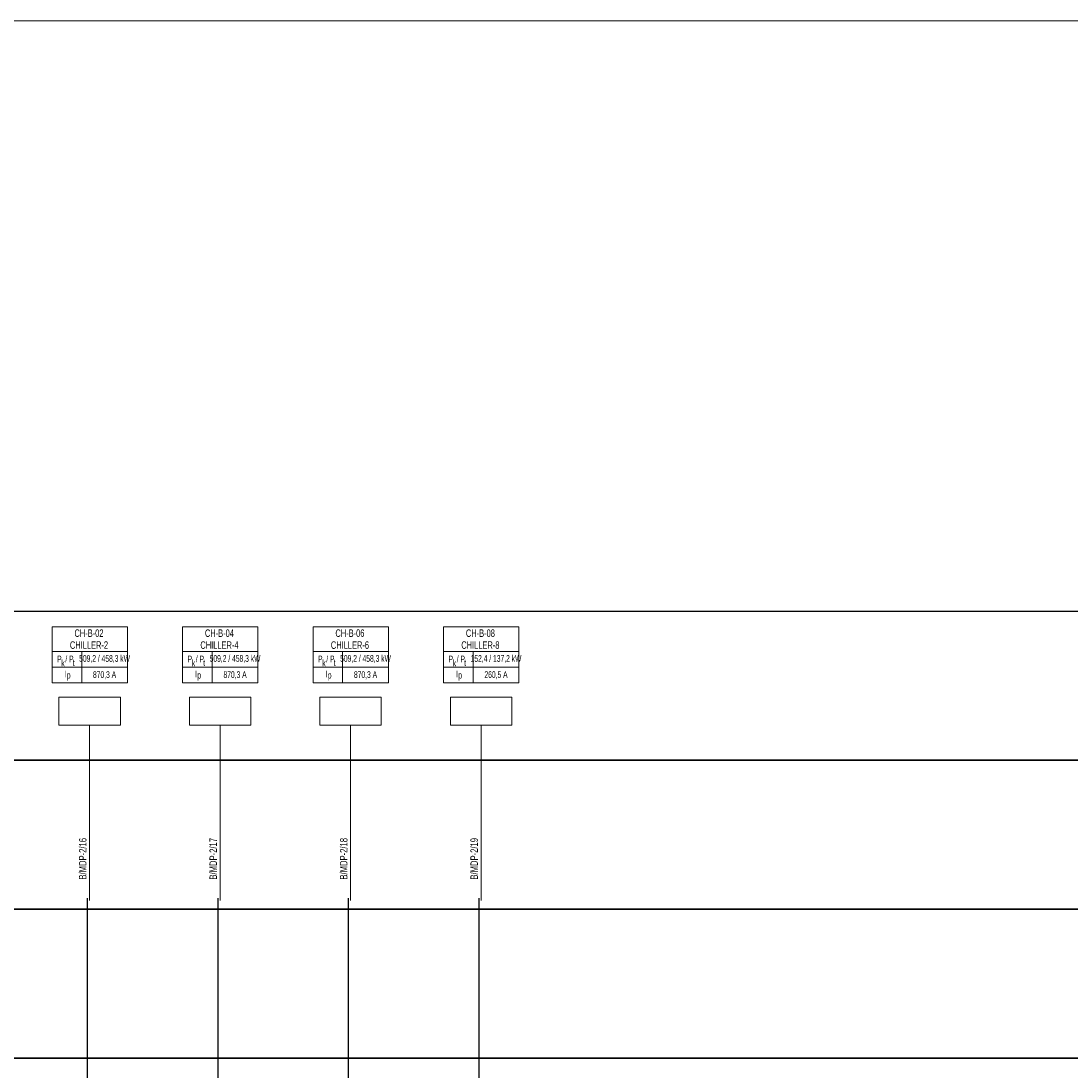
# Model space of a CAD drawing. Header units: millimetres. Extents: x -249865 to 125158, y -30755 to 173378.
# Tile 21 of 34: x -62040 to -33874, y 145233 to 173378. Entities that reach past the tile are written whole.
import ezdxf
from ezdxf.enums import TextEntityAlignment as Align

# ---------------------------------------------------------------- set-up
doc = ezdxf.new("R2010")
doc.units = ezdxf.units.MM
for name, color, linetype, lineweight in [('A-XREF-MIMARI-2$0$M_NOTE', 8, 'Continuous', 5), ('E-TP-CIZIM', 3, 'Continuous', 13), ('E-TP-CIZIM-TEXT', 150, 'Continuous', 13), ('E-YAZI', 7, 'Continuous', 9)]:
    doc.layers.add(name, color=color, linetype=linetype, lineweight=lineweight)
doc.styles.add('EM-TP-ANTET-TT1', font='swisscl.ttf', dxfattribs={"width": 0.8})
doc.styles.add('EM-TP-YAZI-SHX', font='swisscl.ttf', dxfattribs={"width": 0.6})

# ---------------------------------------------------------------- blocks, each defined once
blk = doc.blocks.new('VG-PN-AP-YUK-EKP')
at = {"layer": 'E-TP-CIZIM', "linetype": 'Continuous'}
blk.add_line((0, 470), (0, 0), dxfattribs=at)
at = {"layer": 'E-TP-CIZIM', "color": 3}
blk.add_lwpolyline([(-82.4, 545), (82.4, 545), (82.4, 470), (-82.4, 470), (-82.4, 545)], dxfattribs=at)
at = {"style": 'EM-TP-YAZI-SHX', "width": 0.6, "flags": 9}
blk.add_attdef('GEN', text='', height=15, dxfattribs=at).set_placement((52.9, -67.2), align=Align.MIDDLE)
blk = doc.blocks.new('VG-PN-AP-YUK-BILGI')
at = {"layer": 'E-YAZI', "ltscale": 500}
for p, q in [((-100.8, 667.5), (101.5, 667.5)), ((-21.3, 666.6), (-21.3, 583.4)), ((-100.8, 625.5), (101.5, 625.5)), ((-100.8, 583.4), (101.5, 583.4))]:
    blk.add_line(p, q, dxfattribs=at)
blk.add_lwpolyline([(-100.8, 583.4), (-100.8, 733.8), (101.5, 733.8), (101.5, 583.4)], dxfattribs=at)
at = {"layer": 'E-TP-CIZIM-TEXT', "style": 'EM-TP-ANTET-TT1', "width": 0.8}
for s, p in [('P  / P ', (-62.7, 638.5)), ('k', (-71.3, 627.6)), ('t', (-42.7, 628.6)), ('I', (-64.8, 598.3)), ('p', (-56.2, 595.3))]:
    blk.add_text(s, height=18, dxfattribs=at).set_placement(p, align=Align.CENTER)
at = {"layer": 'E-TP-CIZIM-TEXT', "style": 'EM-TP-ANTET-TT1', "width": 0.8, "flags": 12}
for tag, height, p in [('YUK-ADI', 20, (-1.8, 717)), ('YUK-ADI1', 20, (-1.8, 685)), ('GUC', 18, (40.1, 647.9)), ('AKIM', 18, (40.1, 604.2))]:
    blk.add_attdef(tag, text='', height=height, dxfattribs=at).set_placement(p, align=Align.MIDDLE)
at = {"layer": 'E-TP-CIZIM-TEXT', "ltscale": 500, "style": 'EM-TP-YAZI-SHX', "flags": 12}
for tag, p in [('LINYENOT-1', (-8.5, 55.8)), ('LINYENOT-2', (31.5, 55.8))]:
    blk.add_attdef(tag, p, '', height=20, rotation=90, dxfattribs=at)
at = {"layer": 'E-TP-CIZIM-TEXT', "ltscale": 500, "style": 'EM-TP-YAZI-SHX', "width": 0.8, "flags": 9}
blk.add_attdef('GEN', text='', height=20, dxfattribs=at).set_placement((28.4, -26.8), align=Align.MIDDLE)

msp = doc.modelspace()

# ---------------------------------------------------------------- linework, layer by layer
for p, q in [((-60253, 121847), (-60253, 149847)), ((-56753, 121847), (-56753, 149847)), ((-53253, 121847), (-53253, 149847)), ((-49753, 121847), (-49753, 149847))]:
    msp.add_line(p, q)
at = {"color": 7}
for points in [[(-114353, 157547), (-5673, 157547), (-5673, 153547), (-114353, 153547)], [(-114353, 153547), (-5673, 153547), (-5673, 149547), (-114353, 149547)], [(-114353, 153547), (-5673, 153547), (-5673, 149547), (-114353, 149547)], [(-114353, 149547), (-5673, 149547), (-5673, 145547), (-114353, 145547)], [(-114353, 145547), (-5673, 145547), (-5673, 141547), (-114353, 141547)]]:
    msp.add_lwpolyline(points, close=True, dxfattribs=at)
at = {"layer": 'A-XREF-MIMARI-2$0$M_NOTE', "color": 7}
msp.add_lwpolyline([(-249865, 89278), (120135, 89278), (120135, 173378), (-249865, 173378)], close=True, dxfattribs=at)

# ---------------------------------------------------------------- block references
ref = msp.add_blockref('VG-PN-AP-YUK-BILGI', (-60199, 149784), dxfattribs=dict(xscale=10.00000000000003, yscale=10.00000000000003, zscale=10.00000000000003))
ref.add_attrib('LINYENOT-1', 'B/MDP-2/16', (-60284, 150342), dxfattribs={"layer": 'E-TP-CIZIM-TEXT', "ltscale": 500, "height": 200, "rotation": 90, "style": 'EM-TP-YAZI-SHX', "flags": 12})
ref.add_attrib('YUK-ADI', 'CH-B-02', dxfattribs={"layer": 'E-TP-CIZIM-TEXT', "height": 200, "style": 'EM-TP-ANTET-TT1', "width": 0.8, "flags": 12}).set_placement((-60217, 156954), align=Align.MIDDLE)
ref.add_attrib('YUK-ADI1', 'CHILLER-2', dxfattribs={"layer": 'E-TP-CIZIM-TEXT', "height": 200, "style": 'EM-TP-ANTET-TT1', "width": 0.8, "flags": 12}).set_placement((-60217, 156634), align=Align.MIDDLE)
ref.add_attrib('GUC', '509,2 / 458,3 kW', dxfattribs={"layer": 'E-TP-CIZIM-TEXT', "height": 180, "style": 'EM-TP-ANTET-TT1', "width": 0.8, "flags": 12}).set_placement((-59798, 156263), align=Align.MIDDLE)
ref.add_attrib('AKIM', '870,3 A', dxfattribs={"layer": 'E-TP-CIZIM-TEXT', "height": 180, "style": 'EM-TP-ANTET-TT1', "width": 0.8, "flags": 12}).set_placement((-59798, 155826), align=Align.MIDDLE)
ref = msp.add_blockref('VG-PN-AP-YUK-BILGI', (-56699, 149784), dxfattribs=dict(xscale=10.00000000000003, yscale=10.00000000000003, zscale=10.00000000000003))
ref.add_attrib('LINYENOT-1', 'B/MDP-2/17', (-56784, 150342), dxfattribs={"layer": 'E-TP-CIZIM-TEXT', "ltscale": 500, "height": 200, "rotation": 90, "style": 'EM-TP-YAZI-SHX', "flags": 12})
ref.add_attrib('YUK-ADI', 'CH-B-04', dxfattribs={"layer": 'E-TP-CIZIM-TEXT', "height": 200, "style": 'EM-TP-ANTET-TT1', "width": 0.8, "flags": 12}).set_placement((-56717, 156954), align=Align.MIDDLE)
ref.add_attrib('YUK-ADI1', 'CHILLER-4', dxfattribs={"layer": 'E-TP-CIZIM-TEXT', "height": 200, "style": 'EM-TP-ANTET-TT1', "width": 0.8, "flags": 12}).set_placement((-56717, 156634), align=Align.MIDDLE)
ref.add_attrib('GUC', '509,2 / 458,3 kW', dxfattribs={"layer": 'E-TP-CIZIM-TEXT', "height": 180, "style": 'EM-TP-ANTET-TT1', "width": 0.8, "flags": 12}).set_placement((-56298, 156263), align=Align.MIDDLE)
ref.add_attrib('AKIM', '870,3 A', dxfattribs={"layer": 'E-TP-CIZIM-TEXT', "height": 180, "style": 'EM-TP-ANTET-TT1', "width": 0.8, "flags": 12}).set_placement((-56298, 155826), align=Align.MIDDLE)
ref = msp.add_blockref('VG-PN-AP-YUK-BILGI', (-53199, 149784), dxfattribs=dict(xscale=10.00000000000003, yscale=10.00000000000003, zscale=10.00000000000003))
ref.add_attrib('LINYENOT-1', 'B/MDP-2/18', (-53284, 150342), dxfattribs={"layer": 'E-TP-CIZIM-TEXT', "ltscale": 500, "height": 200, "rotation": 90, "style": 'EM-TP-YAZI-SHX', "flags": 12})
ref.add_attrib('YUK-ADI', 'CH-B-06', dxfattribs={"layer": 'E-TP-CIZIM-TEXT', "height": 200, "style": 'EM-TP-ANTET-TT1', "width": 0.8, "flags": 12}).set_placement((-53217, 156954), align=Align.MIDDLE)
ref.add_attrib('YUK-ADI1', 'CHILLER-6', dxfattribs={"layer": 'E-TP-CIZIM-TEXT', "height": 200, "style": 'EM-TP-ANTET-TT1', "width": 0.8, "flags": 12}).set_placement((-53217, 156634), align=Align.MIDDLE)
ref.add_attrib('GUC', '509,2 / 458,3 kW', dxfattribs={"layer": 'E-TP-CIZIM-TEXT', "height": 180, "style": 'EM-TP-ANTET-TT1', "width": 0.8, "flags": 12}).set_placement((-52798, 156263), align=Align.MIDDLE)
ref.add_attrib('AKIM', '870,3 A', dxfattribs={"layer": 'E-TP-CIZIM-TEXT', "height": 180, "style": 'EM-TP-ANTET-TT1', "width": 0.8, "flags": 12}).set_placement((-52798, 155826), align=Align.MIDDLE)
ref = msp.add_blockref('VG-PN-AP-YUK-BILGI', (-49699, 149784), dxfattribs=dict(xscale=10.00000000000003, yscale=10.00000000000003, zscale=10.00000000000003))
ref.add_attrib('LINYENOT-1', 'B/MDP-2/19', (-49784, 150342), dxfattribs={"layer": 'E-TP-CIZIM-TEXT', "ltscale": 500, "height": 200, "rotation": 90, "style": 'EM-TP-YAZI-SHX', "flags": 12})
ref.add_attrib('YUK-ADI', 'CH-B-08', dxfattribs={"layer": 'E-TP-CIZIM-TEXT', "height": 200, "style": 'EM-TP-ANTET-TT1', "width": 0.8, "flags": 12}).set_placement((-49717, 156954), align=Align.MIDDLE)
ref.add_attrib('YUK-ADI1', 'CHILLER-8', dxfattribs={"layer": 'E-TP-CIZIM-TEXT', "height": 200, "style": 'EM-TP-ANTET-TT1', "width": 0.8, "flags": 12}).set_placement((-49717, 156634), align=Align.MIDDLE)
ref.add_attrib('GUC', '152,4 / 137,2 kW', dxfattribs={"layer": 'E-TP-CIZIM-TEXT', "height": 180, "style": 'EM-TP-ANTET-TT1', "width": 0.8, "flags": 12}).set_placement((-49298, 156263), align=Align.MIDDLE)
ref.add_attrib('AKIM', '260,5 A', dxfattribs={"layer": 'E-TP-CIZIM-TEXT', "height": 180, "style": 'EM-TP-ANTET-TT1', "width": 0.8, "flags": 12}).set_placement((-49298, 155826), align=Align.MIDDLE)
at = {"xscale": 10.00000000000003, "yscale": 10.00000000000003, "zscale": 10.00000000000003}
for p in [(-60199, 149784), (-56699, 149784), (-53199, 149784), (-49699, 149784)]:
    msp.add_blockref('VG-PN-AP-YUK-EKP', p, dxfattribs=at)

doc.saveas('drawing.dxf')
